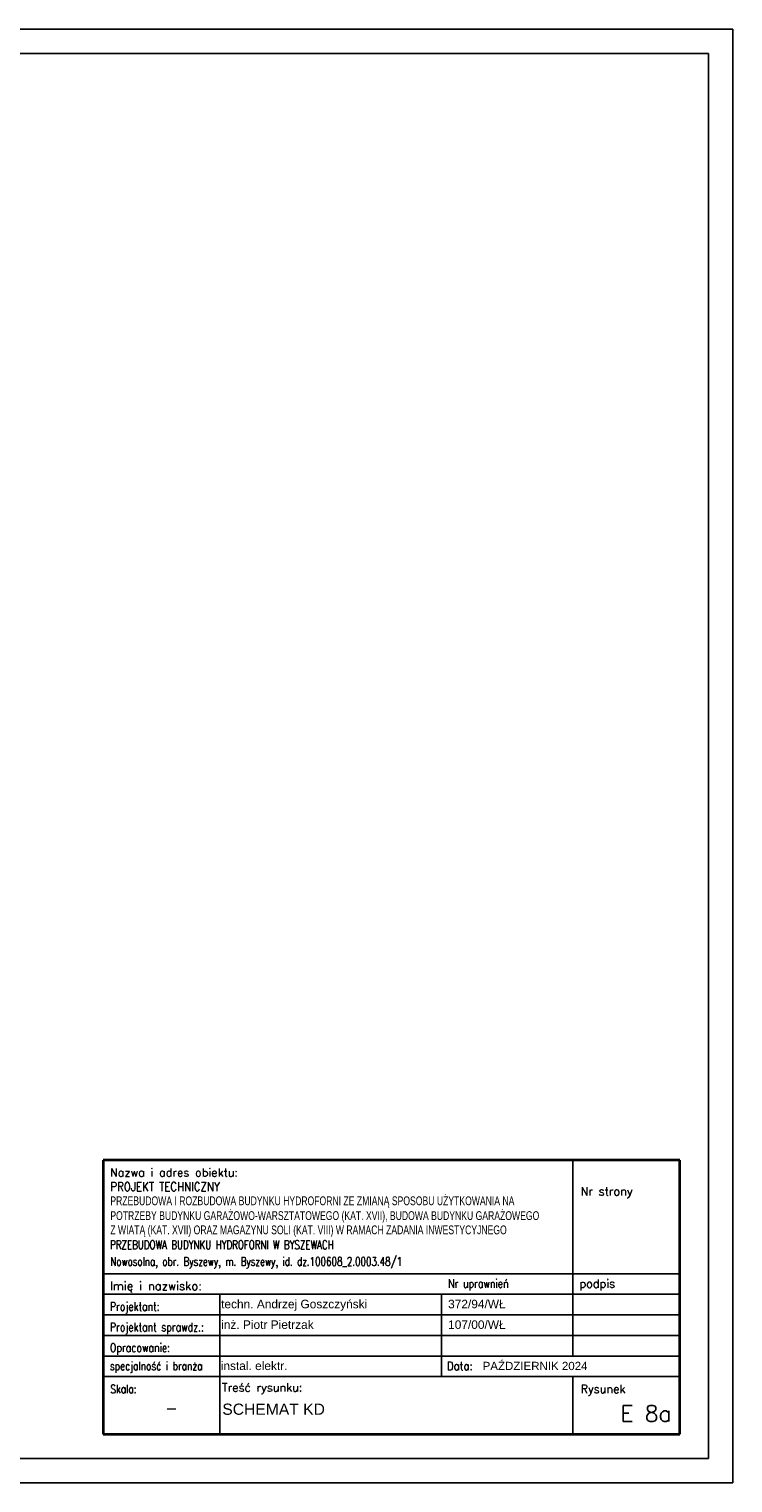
# Model space of a CAD drawing. Header units: millimetres. Extents: x 7291 to 11491, y 1265 to 4235.
# Tile 2 of 2: x 10054 to 11491, y 1265 to 4235. Entities that reach past the tile are written whole.
import ezdxf
from ezdxf.enums import TextEntityAlignment as Align

# ---------------------------------------------------------------- set-up
doc = ezdxf.new("R2010")
doc.units = ezdxf.units.MM
doc.layers.add('A-tabelka', color=253, linetype='Continuous')
doc.styles.add('ARIAL', font='arial.ttf', dxfattribs={"width": 0.9})
doc.styles.add('ROMANS', font='ROMANS.SHX', dxfattribs={"width": 0.8})
doc.styles.add('SIMPLEX', font='simplex.shx', dxfattribs={"width": 0.7, "height": 17})
doc.styles.get("Standard").update_dxf_attribs({"font": 'arial.ttf'})

# ---------------------------------------------------------------- blocks, each defined once
blk = doc.blocks.new('Tabela_A+SPR_ADT')
at = {"color": 5, "lineweight": 35}
for p, q in [((0, 611.7), (-1286.3, 611.7)), ((-1286.3, 611.7), (-1286.3, 0)), ((0, 0), (0, 611.7)), ((-1286.3, 0), (0, 0))]:
    blk.add_line(p, q, dxfattribs=at)
for p, q in [((-238.9, 611.7), (-238.9, 358.3)), ((-1286.3, 358.3), (0, 358.3)), ((-238.9, 174.6), (-238.9, 358.3)), ((-1286.3, 312.4), (0, 312.4)), ((-1026.1, 128.6), (-1026.1, 312.4)), ((-531.9, 128.6), (-531.9, 312.4)), ((-1286.3, 266.4), (0, 266.4)), ((-1286.3, 220.5), (0, 220.5)), ((-1286.3, 174.6), (-422.6, 174.6)), ((-422.6, 174.6), (0, 174.6)), ((-1286.3, 128.6), (0, 128.6)), ((-1026.1, 0), (-1026.1, 128.6)), ((-238.9, 128.6), (-238.9, 0))]:
    blk.add_line(p, q)
at = {"color": 7, "linetype": 'Continuous', "style": 'ROMANS'}
blk.add_text('Nazwa i adres obiektu:', height=18.375, dxfattribs=at).set_placement((-1271.4, 574.9))
at = {"color": 7, "style": 'ROMANS'}
for s, height, p in [('Nr strony', 18.38, (-221.4, 533)), ('Imię i nazwisko:', 19, (-1271.4, 321.6)), ('podpis', 18.38, (-224, 327.1)), ('Treść rysunku:', 18.375, (-1021.5, 95.4)), ('Rysunek', 18.38, (-221.4, 91.9))]:
    blk.add_text(s, height=height, dxfattribs=at).set_placement(p)
for s, height, width, p in [('Nr uprawnień', 19, 0.8, (-517, 327.1)), ('Projektant:', 19, 0.8, (-1271.4, 275.6)), ('Projektant sprawdz.:', 19, 0.8, (-1271.4, 229.7)), ('Opracowanie:', 19, 0.8, (-1271.4, 183.8)), ('specjalność i branża', 18.375, 0.8, (-1271.4, 143.3)), ('Data:', 18.38, 0.9, (-519.6, 143.3)), ('Skala:', 18.38, 0.8, (-1270.5, 91.9))]:
    blk.add_text(s, height=height, dxfattribs=dict(at, width=width)).set_placement(p)
at = {"color": 7, "style": 'ROMANS', "width": 0.85, "flags": 4}
blk.add_attdef('NAZWA', text='', height=22, dxfattribs=at).set_placement((-1270.5, 529.4), align=Align.TOP_LEFT)
at = {"color": 7, "style": 'ROMANS'}
for tag, p, height, width, flags in [('OBIEKT_1', (-1270.5, 471.1), 22, 0.72, 4), ('ADRES_2', (-1270.5, 376.1), 19, 0.75, 4), ('PROJEKTANT_ARCHITEKTURY', (-1023.3, 281.1), 19, 0.85, 8), ('UPR_1', (-517, 281.1), 19, 0.85, 4), ('PROJEKTANT_SPRAWDZAJACY', (-1023.3, 235.2), 19, 0.85, 8), ('UPR_2', (-517, 235.2), 19, 0.85, 4), ('OPRACOWANIE', (-1023.3, 189.3), 19, 0.7, 4), ('UPR_3', (-517, 189.3), 19, 0.85, 4), ('BRANŻA', (-1024.2, 143.3), 19, 0.9, 4)]:
    blk.add_attdef(tag, p, '', height=height, dxfattribs=dict(at, width=width, flags=flags))
at = {"color": 7, "style": 'ROMANS', "flags": 4}
blk.add_attdef('NR_STR', text='', height=36, dxfattribs=at).set_placement((-19.5, 469.3), align=Align.RIGHT)
at = {"style": 'ROMANS', "width": 0.72, "flags": 4}
blk.add_attdef('OBIEKT_2', (-1270.5, 438.3), '', height=21.8, dxfattribs=at)
at = {"width": 0.72, "flags": 4}
blk.add_attdef('OBIEKT_3', (-1270.5, 405.5), '', height=21.8, dxfattribs=at)
at = {"color": 7, "lineweight": 35, "style": 'ROMANS', "width": 0.9, "flags": 4}
blk.add_attdef('DATA', (-440, 143.3), '', height=18.4, dxfattribs=at)
at = {"color": 5, "lineweight": 35, "style": 'ROMANS', "flags": 4}
blk.add_attdef('SKALA', text='', height=25, dxfattribs=at).set_placement((-1133.9, 58.5), align=Align.MIDDLE_CENTER)
at = {"color": 5, "lineweight": 35, "style": 'ROMANS', "width": 0.85, "flags": 4}
for tag, p in [('TEMAT', (-1024.2, 58)), ('TEMAT2', (-1024.2, 19.9))]:
    blk.add_attdef(tag, p, '', height=25, dxfattribs=at)
at = {"color": 5, "lineweight": 35, "style": 'ROMANS', "flags": 4}
blk.add_attdef('NR', text='', height=36, dxfattribs=at).set_placement((-18.4, 28.2), align=Align.RIGHT)

msp = doc.modelspace()

# ---------------------------------------------------------------- linework, layer by layer
for p, q in [((7291.3, 4234.8), (11491.3, 4234.8)), ((11491.3, 4234.8), (11491.3, 1264.8)), ((7541.3, 4184.8), (11441.3, 4184.8)), ((11441.3, 4184.8), (11441.3, 1314.8)), ((7541.3, 1314.8), (11441.3, 1314.8)), ((7291.3, 1264.8), (11491.3, 1264.8))]:
    msp.add_line(p, q)

# ---------------------------------------------------------------- block references
at = {"layer": 'A-tabelka', "lineweight": 60}
ref = msp.add_blockref('Tabela_A+SPR_ADT', (11382.9, 1364.2), dxfattribs=dict(at, xscale=0.9155413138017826, yscale=0.9155413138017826, zscale=0.9155413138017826))
ref.add_attrib('OBIEKT_1', 'PRZEBUDOWA I ROZBUDOWA BUDYNKU HYDROFORNI ZE ZMIANĄ SPOSOBU UŻYTKOWANIA NA', (10219.7, 1832.2), dxfattribs={"layer": '0', "color": 7, "lineweight": 30, "height": 18, "style": 'ARIAL', "width": 0.7})
ref.add_attrib('NR', 'E 8a', dxfattribs={"layer": '0', "color": 5, "lineweight": 35, "height": 32.96, "style": 'ROMANS'}).set_placement((11366.1, 1390), align=Align.RIGHT)
ref.add_attrib('UPR_1', '372/94/WŁ', (10909.6, 1621.6), dxfattribs={"layer": '0', "color": 7, "height": 17.4, "style": 'ARIAL'})
ref.add_attrib('DATA', 'PAŹDZIERNIK 2024', (10980.1, 1495.4), dxfattribs={"layer": '0', "color": 7, "lineweight": 35, "height": 16.823, "style": 'ARIAL'})
ref.add_attrib('TEMAT', 'SCHEMAT KD', (10448.4, 1404), dxfattribs={"layer": '0', "color": 5, "lineweight": 35, "height": 22.89, "style": 'ARIAL'})
ref.add_attrib('TEMAT2', 'PRZEBUDOWA BUDYNKU HYDROFORNI W BYSZEWACH', (10219.2, 1742.4), dxfattribs={"layer": '0', "color": 5, "lineweight": 30, "height": 18, "style": 'SIMPLEX', "width": 0.72})
ref.add_attrib('NAZWA', 'PROJEKT TECHNICZNY', dxfattribs={"layer": '0', "color": 7, "height": 18, "style": 'ROMANS', "width": 0.85}).set_placement((10219.7, 1879.1), align=Align.TOP_LEFT)
ref.add_attrib('ADRES_1', 'Z WIATĄ (KAT. XVII) ORAZ MAGAZYNU SOLI (KAT. VIII) W RAMACH ZADANIA INWESTYCYJNEGO ', (10219.7, 1772.8), dxfattribs={"layer": '0', "color": 7, "lineweight": 30, "height": 18, "style": 'ARIAL', "width": 0.7})
ref.add_attrib('ADRES_2', 'Nowosolna, obr. Byszewy, m. Byszewy, id. dz.100608_2.0003.48/1', (10219.7, 1708.5), dxfattribs={"layer": '0', "color": 7, "height": 17.395, "style": 'ROMANS', "width": 0.75})
ref.add_attrib('BRANŻA', 'instal. elektr.', (10445.2, 1495.4), dxfattribs={"layer": '0', "color": 7, "height": 17.395, "style": 'ARIAL'})
ref.add_attrib('PROJEKTANT_ARCHITEKTURY', 'techn. Andrzej Goszczyński ', (10446, 1621.6), dxfattribs={"layer": '0', "color": 7, "height": 17.395, "style": 'ARIAL'})
ref.add_attrib('SKALA', '-', dxfattribs={"layer": '0', "color": 5, "lineweight": 35, "height": 22.9, "style": 'ROMANS'}).set_placement((10344.8, 1417.8), align=Align.MIDDLE_CENTER)
ref.add_attrib('PROJEKTANT_SPRAWDZAJACY', 'inż. Piotr Pietrzak', (10446, 1579.5), dxfattribs={"layer": '0', "color": 7, "height": 17.395, "style": 'ARIAL'})
ref.add_attrib('UPR_2', '107/00/WŁ', (10909.6, 1579.5), dxfattribs={"layer": '0', "color": 7, "height": 17.4, "style": 'ARIAL'})
ref.add_attrib('OBIEKT_2', 'POTRZEBY BUDYNKU GARAŻOWO-WARSZTATOWEGO (KAT. XVII), BUDOWA BUDYNKU GARAŻOWEGO', (10219.7, 1801.9), dxfattribs={"layer": '0', "color": 7, "lineweight": 30, "height": 18, "style": 'ARIAL', "width": 0.7})

doc.saveas('drawing.dxf')
